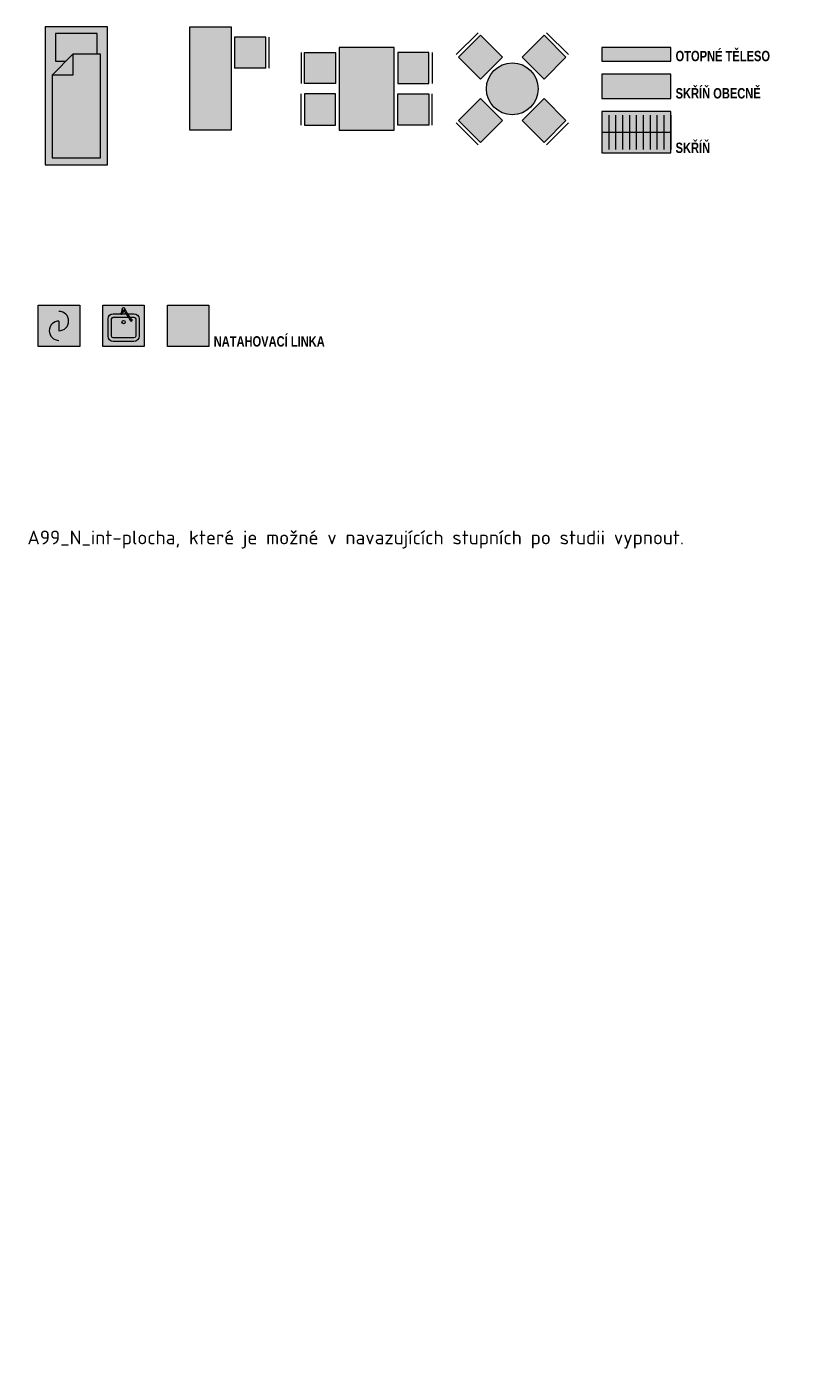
# Model space of a CAD drawing. Header units: millimetres. Extents: x -385852 to 693036, y -525006 to 444206.
# Tile 6 of 156: x -326644 to -315263, y 181370 to 200704. Entities that reach past the tile are written whole.
import ezdxf

# ---------------------------------------------------------------- set-up
doc = ezdxf.new("R2010")
doc.units = ezdxf.units.MM
for name, color, linetype, lineweight in [('A99_N_int', 252, 'Continuous', 9), ('A99_N_leg-text', 7, 'Continuous', 9), ('A99_N_zariz', 251, 'Continuous', 9)]:
    doc.layers.add(name, color=color, linetype=linetype, lineweight=lineweight)
doc.layers.add('A99_N_int-plocha', color=7, linetype='Continuous', lineweight=9, true_color=0xffffff)
doc.styles.add('A99_nadpis', font='impact.ttf')
doc.styles.add('A99_popis', font='isocpeur.ttf')

# ---------------------------------------------------------------- blocks, each defined once
blk = doc.blocks.new('*U57')
at = {"layer": 'A99_N_int-plocha'}
h = blk.add_hatch(color=256, dxfattribs=at)
h.dxf.hatch_style = 1
h.paths.add_polyline_path([(0, 0), (-600, 0), (-600, 1500), (0, 1500)])
h = blk.add_hatch(color=256, dxfattribs=at)
h.dxf.hatch_style = 1
h.paths.add_polyline_path([(-1099.995830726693, 601.7489256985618), (-1100.004169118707, 151.7489257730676), (-650.0041691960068, 151.7405873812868), (-649.9958308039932, 601.740587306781)])
at = {"linetype": 'Continuous'}
for p, q in [((-1149.995830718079, 601.7498521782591), (-1150.004169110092, 151.749852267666)), ((-1099.995830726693, 601.7489256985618), (-1100.004169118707, 151.7489257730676)), ((-1099.995830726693, 601.7489256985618), (-649.9958308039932, 601.740587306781)), ((-650.0041691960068, 151.7405873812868), (-649.9958308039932, 601.740587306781)), ((-1100.004169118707, 151.7489257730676), (-650.0041691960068, 151.7405873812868))]:
    blk.add_line(p, q, dxfattribs=at)
blk.add_lwpolyline([(0, 0), (-600, 0), (-600, 1500), (0, 1500)], close=True)
blk = doc.blocks.new('*U54')
at = {"layer": 'A99_N_int-plocha'}
h = blk.add_hatch(color=256, dxfattribs=at)
h.dxf.hatch_style = 1
h.paths.add_polyline_path([(-450, -75), (-900, -75), (-900, -525), (-450, -525)])
h.paths.add_polyline_path([(449.9999999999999, -525), (900, -525), (899.9999999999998, -75), (450, -74.99999999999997)])
h.paths.add_polyline_path([(400.0000000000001, -600), (400.0000000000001, -5.684341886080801e-14), (-400, 5.684341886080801e-14), (-400, -600)])
h = blk.add_hatch(color=256, dxfattribs=at)
h.dxf.hatch_style = 1
h.paths.add_polyline_path([(-900, -1125), (-449.9999999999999, -1125), (-449.9999999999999, -675), (-900, -675)])
h.paths.add_polyline_path([(-400, -600), (-400, -1200), (400, -1200), (400, -600)])
h.paths.add_polyline_path([(900.0000000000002, -675), (449.9999999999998, -675), (450.0000000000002, -1125), (900, -1125)])
at = {"color": 0}
for p, q in [((-950, -75), (-950, -525)), ((950, -75), (950, -525)), ((-950, -1125), (-950, -675)), ((950, -1125), (950, -675))]:
    blk.add_line(p, q, dxfattribs=at)
for points in [[(-400, -1200), (400, -1200), (400, 0), (-400, 0)], [(-900, -75), (-450, -75), (-450, -525), (-900, -525)], [(900, -75), (450, -75), (450, -525), (900, -525)], [(-900, -1125), (-450, -1125), (-450, -675), (-900, -675)], [(900, -1125), (450, -1125), (450, -675), (900, -675)]]:
    blk.add_lwpolyline(points, close=True, dxfattribs=at)
blk = doc.blocks.new('*U40')
at = {"layer": 'A99_N_int-plocha'}
h = blk.add_hatch(color=256, dxfattribs=at)
h.dxf.hatch_style = 1
h.paths.add_polyline_path([(0, 0), (0, -200), (1000, -200), (1000, 0)])
at = {"color": 0}
blk.add_lwpolyline([(0, 0), (0, -200), (1000, -200), (1000, 0)], close=True, dxfattribs=at)
blk = doc.blocks.new('*U45')
at = {"layer": 'A99_N_int-plocha'}
h = blk.add_hatch(color=256, dxfattribs=at)
h.dxf.hatch_style = 1
h.paths.add_polyline_path([(0, 0), (0, -350), (1000, -350), (1000, 0)])
at = {"color": 0}
blk.add_lwpolyline([(0, 0), (0, -350), (1000, -350), (1000, 0)], close=True, dxfattribs=at)
blk = doc.blocks.new('*U43')
at = {"layer": 'A99_N_int-plocha'}
h = blk.add_hatch(color=256, dxfattribs=at)
h.dxf.hatch_style = 1
h.paths.add_polyline_path([(0, -600), (1000, -600), (1000, 0), (0, 0)])
at = {"color": 0}
for p, q in [((100, -50), (100, -550)), ((200, -50), (200, -550)), ((200, -50), (200, -550)), ((300, -50), (300, -550)), ((300, -50), (300, -550)), ((400, -50), (400, -550)), ((400, -50), (400, -550)), ((500, -50), (500, -550)), ((500, -50), (500, -550)), ((600, -50), (600, -550)), ((700, -50), (700, -550)), ((800, -50), (800, -550)), ((900, -50), (900, -550)), ((1000, -50), (1000, -550)), ((0, -300), (1000, -300))]:
    blk.add_line(p, q, dxfattribs=at)
blk.add_lwpolyline([(0, -600), (1000, -600), (1000, 0), (0, 0)], close=True, dxfattribs=at)
blk = doc.blocks.new('A99_int-jidelni-kul')
at = {"layer": 'A99_N_int-plocha'}
for points in [[(-459.6194077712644, 777.8174593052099), (-777.8174593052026, 459.6194077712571), (-459.6194077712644, 141.4213562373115), (-141.4213562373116, 459.6194077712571)], [(459.6194077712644, 777.8174593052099), (141.4213562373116, 459.619407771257), (459.6194077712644, 141.4213562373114), (777.8174593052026, 459.6194077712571)], [(-375, 0, 1), (375, 0, 1)], [(-459.6194077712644, -141.4213562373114), (-777.8174593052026, -459.6194077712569), (-459.6194077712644, -777.8174593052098), (-141.4213562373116, -459.619407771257)], [(777.8174593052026, -459.619407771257), (459.6194077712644, -141.4213562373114), (141.4213562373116, -459.619407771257), (459.6194077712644, -777.8174593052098)]]:
    blk.add_hatch(color=256, dxfattribs=at).paths.add_polyline_path(points)
at = {"color": 0}
for p, q in [((-494.9747468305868, 813.1727983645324), (-813.1727983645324, 494.9747468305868)), ((494.9747468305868, 813.1727983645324), (813.1727983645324, 494.9747468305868)), ((-494.9747468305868, -813.1727983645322), (-813.1727983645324, -494.9747468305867)), ((494.9747468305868, -813.1727983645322), (813.1727983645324, -494.9747468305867))]:
    blk.add_line(p, q, dxfattribs=at)
for points in [[(-141.4213562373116, 459.6194077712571), (-459.6194077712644, 777.8174593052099), (-777.8174593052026, 459.6194077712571), (-459.6194077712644, 141.4213562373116)], [(141.4213562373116, 459.6194077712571), (459.6194077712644, 777.8174593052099), (777.8174593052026, 459.6194077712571), (459.6194077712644, 141.4213562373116)], [(-141.4213562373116, -459.619407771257), (-459.6194077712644, -777.8174593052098), (-777.8174593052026, -459.619407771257), (-459.6194077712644, -141.4213562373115)], [(141.4213562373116, -459.619407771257), (459.6194077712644, -777.8174593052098), (777.8174593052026, -459.619407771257), (459.6194077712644, -141.4213562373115)]]:
    blk.add_lwpolyline(points, close=True, dxfattribs=at)
blk.add_circle((0, 0), 375, dxfattribs=at)
blk = doc.blocks.new('*U75')
at = {"layer": 'A99_N_int-plocha'}
h = blk.add_hatch(color=256, dxfattribs=at)
h.dxf.hatch_style = 1
h.paths.add_polyline_path([(0, -2000), (900, -2000), (900, 0), (0, 0)])
at = {"color": 0}
for p, q in [((100, -700), (400, -400)), ((400, -400), (400, -700)), ((400, -700), (100, -700))]:
    blk.add_line(p, q, dxfattribs=at)
blk.add_lwpolyline([(0, -2000), (900, -2000), (900, 0), (0, 0)], close=True, dxfattribs=at)
for points in [[(750, -400), (750, -100), (150, -100), (150, -500), (300, -500)], [(100, -700), (100, -1900), (800, -1900), (800, -400), (400, -400)]]:
    blk.add_lwpolyline(points, dxfattribs=at)
blk = doc.blocks.new('A99_zariz-mycka')
at = {"layer": 'A99_N_int-plocha'}
h = blk.add_hatch(color=256, dxfattribs=at)
h.dxf.hatch_style = 1
h.paths.add_polyline_path([(0, 0), (600, 0), (600, -600), (0, -600)])
at = {"color": 0}
blk.add_line((300.0000000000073, -230), (300, -370), dxfattribs=at)
blk.add_lwpolyline([(0, 0), (600, 0), (600, -600), (0, -600)], close=True, dxfattribs=at)
for centre, start, end in [((300, -230), 270, 90), ((300, -370), 90, 270)]:
    blk.add_arc(centre, 140, start, end, dxfattribs=at)
blk = doc.blocks.new('*U80')
at = {"layer": 'A99_N_int-plocha'}
h = blk.add_hatch(color=256, dxfattribs=at)
h.dxf.hatch_style = 1
h.paths.add_polyline_path([(0, 0), (600, 0), (600, -600), (0, -600)])
at = {"color": 0}
for p, q in [((317.9584589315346, -102.4164668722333), (384.6793121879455, -199.9353264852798)), ((401.5822617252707, -188.3124870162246), (335.3853118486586, -91.55576948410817))]:
    blk.add_line(p, q, dxfattribs=at)
blk.add_lwpolyline([(0, 0), (600, 0), (600, -600), (0, -600)], close=True, dxfattribs=at)
for points in [[(358.2660432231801, -125), (450, -125, -0.414213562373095), (525, -200), (525, -450, -0.414213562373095), (450, -525), (150, -525, -0.414213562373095), (75, -450), (75, -200, -0.414213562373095), (150, -125), (260.3589855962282, -125)], [(392.4744079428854, -175), (450, -175, -0.4142135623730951), (475, -200), (475, -450, -0.4142135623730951), (450, -475), (150, -475, -0.4142135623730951), (125, -450), (125, -200, -0.4142135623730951), (150, -175), (367.6189582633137, -175)]]:
    blk.add_lwpolyline(points, format="xyb", dxfattribs=at)
blk.add_lwpolyline([(275.2328356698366, -125), (333.4097532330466, -125)], dxfattribs=at)
blk.add_circle((299.7357487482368, -244.7460570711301), 25, dxfattribs=at)
for centre, radius, start, end in [((266.762593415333, -126.7419913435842), 6.636318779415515, 156.135789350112, 332.3556015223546), ((27.49438892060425, -20.89167427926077), 254.9999999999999, 336.135789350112, 352.277068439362), ((268.3348454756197, -125.6443190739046), 4.913470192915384, 187.7650825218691, 270.7483341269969), ((498.531636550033, -248.1366944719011), 254.9999999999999, 136.2143223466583, 152.3556015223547), ((196.3125936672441, -57.771024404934), 86.57358844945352, 334.5046979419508, 356.0059553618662), ((300, -57.84694359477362), 19.99999999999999, 316.2143223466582, 172.2770684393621), ((299.229244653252, -57.89278359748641), 16.1876905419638, 192.8442679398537, 306.0708495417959), ((364.5941565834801, -138.9559993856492), 86.57358844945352, 132.4854356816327, 153.9866928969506), ((167.8280102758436, -383.5370010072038), 325.6627579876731, 64.69825748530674, 65.80209990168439), ((235.5589296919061, -159.0761313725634), 99.99999999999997, 34.51323883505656, 47.88110630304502), ((288.9686441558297, -107.8891358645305), 29.27820214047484, 33.00690714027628, 56.74915228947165), ((417.7847831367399, -34.89602071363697), 99.99999999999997, 191.0261907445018, 214.513297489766), ((350.3456907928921, -66.36484640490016), 29.27820214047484, 186.6462571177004, 215.1532761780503), ((483.9817330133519, -131.6527382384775), 99.99999999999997, 214.513297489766, 229.0157427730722), ((302.279782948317, -256.5949909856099), 99.99999999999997, 20.01079335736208, 34.51323883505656), ((409.2897683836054, -217.6237106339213), 13.88545857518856, 200.0107933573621, 49.01574277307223), ((406.5695566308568, -213.4679438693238), 7.585529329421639, 93.32421594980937, 152.5770328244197), ((409.1935282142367, -217.2119373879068), 8.123864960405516, 242.5556738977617, 44.63645113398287), ((411.0704479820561, -218.2610116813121), 9.645745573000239, 313.3827484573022, 23.63795765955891)]:
    blk.add_arc(centre, radius, start, end, dxfattribs=at)
blk = doc.blocks.new('A99_zariz-linka')
at = {"layer": 'A99_N_int-plocha'}
h = blk.add_hatch(color=256, dxfattribs=at)
h.dxf.hatch_style = 1
h.paths.add_polyline_path([(0, 0), (600, 0), (600, -600), (0, -600)])
at = {"color": 0}
blk.add_lwpolyline([(0, 0), (600, 0), (600, -600), (0, -600)], close=True, dxfattribs=at)

msp = doc.modelspace()

# ---------------------------------------------------------------- block references
at = {"layer": 'A99_N_int'}
for name, p in [('*U75', (-326374.43748035, 200704.4974889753)), ('A99_int-jidelni-kul', (-319609.1839942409, 199804.4974889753)), ('*U54', (-321718.9240746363, 200404.4974889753)), ('*U40', (-318313.0301553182, 200404.4974889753)), ('*U45', (-318313.0301553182, 200014.7259346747)), ('*U43', (-318313.0301553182, 199474.9543803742))]:
    msp.add_blockref(name, p, dxfattribs=at)
at = {"layer": 'A99_N_int', "rotation": 180}
msp.add_blockref('*U57', (-324281.5035368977, 200704.4974889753), dxfattribs=at)
at = {"layer": 'A99_N_zariz'}
for name, p in [('A99_zariz-mycka', (-326475.8584329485, 196670.2896446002)), ('*U80', (-325539.9259263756, 196670.2896446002)), ('A99_zariz-linka', (-324603.9934198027, 196670.2896446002))]:
    msp.add_blockref(name, p, dxfattribs=at)

# ---------------------------------------------------------------- texts
at = {"layer": 'A99_N_leg-text'}
for s, height, style, p in [('OTOPNÉ TĚLESO', 150, 'A99_nadpis', (-317243.8075232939, 200204.4974889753)), ('SKŘÍŇ OBECNĚ', 150, 'A99_nadpis', (-317243.8075232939, 199664.7259346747)), ('SKŘÍŇ', 150, 'A99_nadpis', (-317243.8075232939, 198874.9543803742)), ('Výkresové prvky_zařizovací předměty', 500, 'A99_nadpis', (-336603.2211252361, 197205.5862967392)), ('NATAHOVACÍ LINKA', 150, 'A99_nadpis', (-323934.7707877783, 196070.2896446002)), ('Pozn.: Interiérové a zařizovací předměty mají podbarvení v samostatné hladině A99_N_int-plocha, které je možné v navazujících stupních po studii vypnout.', 200, 'A99_popis', (-336603.2211252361, 193205.3203626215))]:
    msp.add_text(s, height=height, dxfattribs=dict(at, style=style)).set_placement(p)
at = {"layer": 'A99_N_leg-text', "char_height": 150, "attachment_point": 1, "style": 'A99_popis'}
for s, insert in [('\\pi-300,l300,t300,450;{\\fSymbol|b0|i0|c2|p18;·^I}Pro jiné měřítko změníme příslušnou hodnotu ve vlastnostech v kolonce měřítko. Pozor na správnou hladinu při použití pro jiná měřítka.\\P{\\fSymbol|b0|i0|c2|p18;·^I}Po kliknutí na kótu se vlevo nahoře objeví rozklikávací trojúhelník, ve kterém je možné zvolit jednotlivé odkazy (šipka, kruh, tečka). Pokud chceme tedy kótu vztáhnout ke konkrétnímu místu, nikdy nekreslíme zvlášť úsečku ke kótě.\\P{\\fSymbol|b0|i0|c2|p18;·^I}Kótu je možné šířkově natahovat - například pro delší texty s P.T a U.T.', (-347808.691080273, 200189.3067521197)), ('\\pi-300,l300,t300,450;{\\fSymbol|b0|i0|c2|p18;·^I}Pro jiné měřítko změníme příslušnou hodnotu ve vlastnostech v kolonce měřítko.\\P{\\fSymbol|b0|i0|c2|p18;·^I}Po kliknutí na kótu se objeví rozklikávací trojúhelník, ve kterém je možné zvolit zda chceme odkazovou čáru nebo ne. Dále se zobrazí jednotlivé šipky, přes které je možné kótu otáčet a orientovat, a také trojúhelníky, které nám posouvají čáry včetně textu.', (-347808.691080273, 198289.3067521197)), ('\\pi-300,l300,t300,450;{\\fSymbol|b0|i0|c2|p18;·^I}Pro jiné měřítko zůstává šipka stejná.\\P{\\fSymbol|b0|i0|c2|p18;·^I}Po kliknutí na šipku se objeví trojúhelník, přes který je možné šipku natahovat.', (-347808.691080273, 196919.6092752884)), ('\\pi-300,l300,t300,450;{\\fSymbol|b0|i0|c2|p18;·^I}Pro jiné měřítko změníme příslušnou hodnotu ve vlastnostech v kolonce měřítko.\\P{\\fSymbol|b0|i0|c2|p18;·^I}Po kliknutí na označení se objeví rozklikávací trojúhelník, ve kterém volíme orientaci \\P\\pi0,t450;textu, počet řezů a zalomení. Dále se zobrazí jednotlivé šipky, přes které se označení překlápí.', (-347808.691080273, 195549.911798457)), ('\\pi-300,l300,t300,450;{\\fSymbol|b0|i0|c2|p18;·^I}Pro jiné měřítko změníme příslušnou hodnotu ve vlastnostech v kolonce měřítko. \\P\\pi0,t450;Nikdy nezvětšujeme velikost písma!\\P\\pi-300,t300,450;{\\fSymbol|b0|i0|c2|p18;·^I}Pokud chceme mít například více odkazových čar k jednomu textu je nutné mít zaplý \\P\\pi0,t450;panel nástrojů "Multiodkaz".', (-347808.691080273, 194180.2143216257)), ('\\pi-300,l300,t300,450;{\\fSymbol|b0|i0|c2|p18;·^I}Pro jiné měřítko změníme příslušnou hodnotu ve vlastnostech v kolonce měřítko.\\P{\\fSymbol|b0|i0|c2|p18;·^I}Pomocí "zarovnávátka" zarovnat dle sklonu.\\P{\\fSymbol|b0|i0|c2|p18;·^I}Nutno zvolit pro sklon zleva doprava blok _LP, pro opačný sklon _PL.\\P{\\fSymbol|b0|i0|c2|p18;·^I}Možno měnit jednotky spádu v % nebo ve °.\\P{\\fSymbol|b0|i0|c2|p18;·^I}Sklon se vypisuje automaticky a tuto hodnotu nikdy neměníme. AutoCAD správné hodnoty zobrazuje až po regeneraci výkresu, nenechte se tedy zmást. Regenerace se automaticky provádí před tiskem - nemůže se tedy stát nikdy chyba.\\P{\\fSymbol|b0|i0|c2|p18;·^I}Jinak klasika s přidaným překlápěním.', (-347808.691080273, 192810.5168447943)), ('\\pi-300,l300,t300,450;{\\fSymbol|b0|i0|c2|p18;·^I}Pro jiné měřítko změníme příslušnou hodnotu ve vlastnostech v kolonce měřítko. \\P{\\fSymbol|b0|i0|c2|p18;·^I}Po kliknutí na bublinu se vlevo objeví rozklikávací trojúhelník, ve kterém je možné zvolit jednotlivé odkazy (šipka, kruh, tečka). Pokud chceme tedy odkaz vztáhnout ke konkrétnímu místu, nikdy nekreslíme zvlášť úsečku k bublině.', (-347808.691080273, 190465.819367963)), ('\\pi-300,l300,t300,450;{\\fSymbol|b0|i0|c2|p18;·^I}Pro jiné měřítko změníme příslušnou hodnotu ve vlastnostech v kolonce měřítko. \\P{\\fSymbol|b0|i0|c2|p18;·^I}Po kliknutí na bublinu se vlevo objeví rozklikávací trojúhelník, ve kterém je možné zvolit jednotlivé typy odkazů. Pokud chceme tedy odkaz vztáhnout ke konkrétnímu místu, nikdy nekreslíme zvlášť úsečku k bublině.', (-347808.691080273, 188823.8527507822)), ('\\pi-300,l300,t300,450;{\\fSymbol|b0|i0|c2|p18;·^I}Pro jiné měřítko změníme příslušnou hodnotu ve vlastnostech v kolonce měřítko. \\P{\\fSymbol|b0|i0|c2|p18;·^I}Po kliknutí na bublinu se vlevo objeví rozklikávací trojúhelník, ve kterém je možné zvolit jednotlivé typy odkazů. Pokud chceme tedy bublinu vztáhnout přes konkrétní skladbu, nikdy nekreslíme zvlášť úsečku k bublině.', (-347808.691080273, 187181.8861336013)), ('\\pi-300,l300,t300,450;{\\fSymbol|b0|i0|c2|p18;·^I}Pro jiné měřítko zůstává blok stejný, měníme pouze velikost textu. Pokud nebudeme \\P\\pi0,t450;chtít používat popis u dveří je možné jeho příslušnou hladinu vypnout. \\P\\pi-300,t300,450;{\\fSymbol|b0|i0|c2|p18;·^I}Po kliknutí na dveře se objeví dva rozklikávací trojúhelníky, v prvním je možné volit zda dveře mají nebo nemají prah, ve druhém volíme šířku dveří. Dále se zobrazí jednotlivé šipky, přes které je možné dveře překlápět a roztahovat. Stejně tak lze roztahovat popisovou čáru.\\P{\\fSymbol|b0|i0|c2|p18;·^I}Šířka dveří se vypisuje automaticky a tuto hodnotu nikdy neměníme. AutoCAD správné hodnoty zobrazuje až po regeneraci výkresu, nenechte se tedy zmást. Regenerace se automaticky provádí před tiskem - nemůže se tedy stát nikdy chyba.\\P{\\fSymbol|b0|i0|c2|p18;·^I}Pozn.: Blok respektuje zakreslení konstrukcí nad rovinou řezu zažité v AD. Nerespektuje, ale zakreslování dle aktuální normy.\\P{\\fSymbol|b0|i0|c2|p18;·^I}Upozornění: Blok se nesmí zrcadlit, je nutné vždy použít šipky pro překlopení. Dále je deufaultně zamknutá hladina pro popis dveří - tuto prosím odemykat pouze dočasně pokud je potřeba přepsat výšku.', (-347808.691080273, 185512.18865677))]:
    msp.add_mtext_dynamic_manual_height_columns(s, width=8378.171992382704, gutter_width=1000, heights=[0], dxfattribs=dict(at, insert=insert))

doc.saveas('drawing.dxf')
